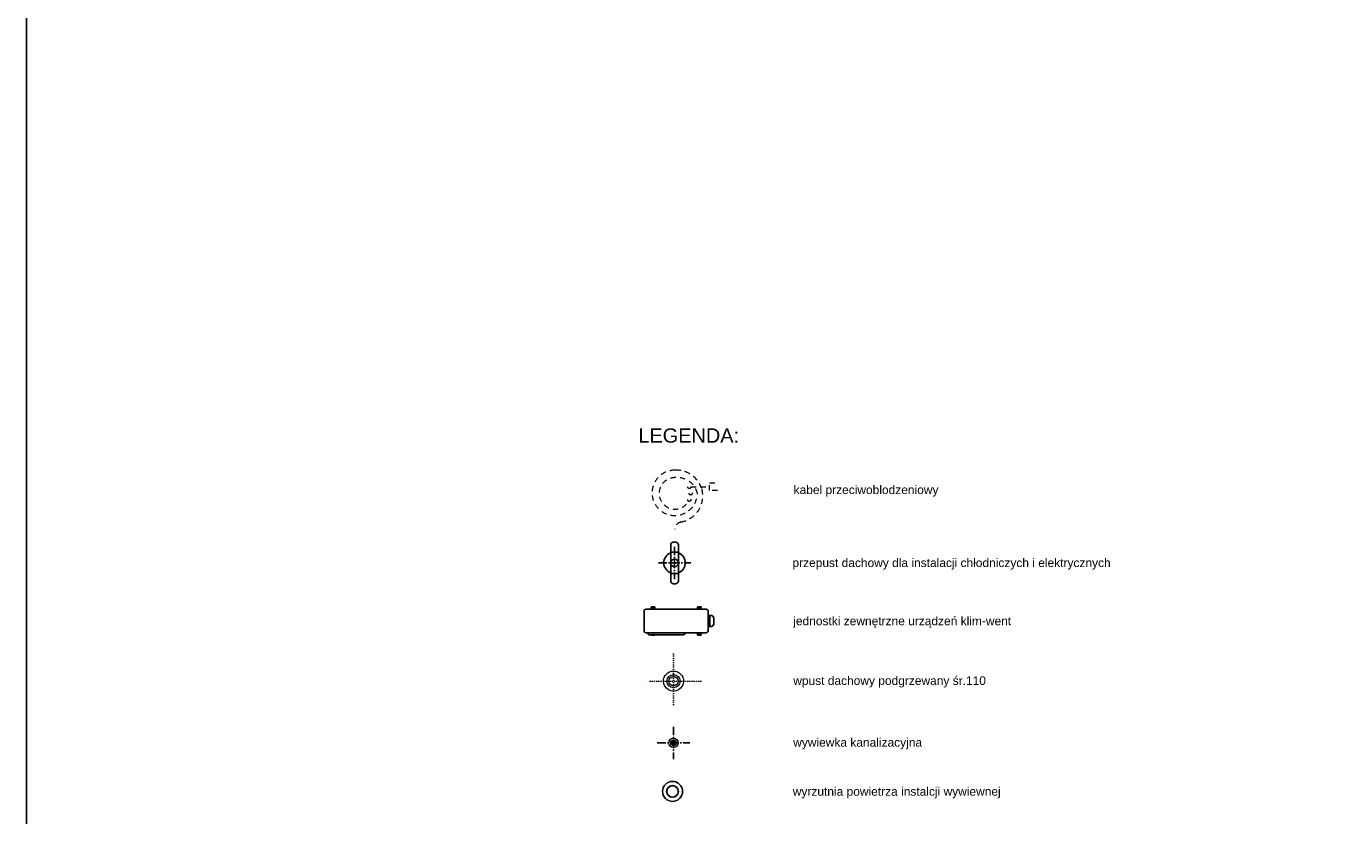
# Model space of a CAD drawing. Header units: centimetres. Extents: x 4120 to 19220, y -7417 to 180.
# Tile 2 of 223: x 4120 to 5970, y -4704 to -3597. Entities that reach past the tile are written whole.
import ezdxf

# ---------------------------------------------------------------- set-up
doc = ezdxf.new("R2010")
doc.units = ezdxf.units.CM
for name, pattern in [('ACAD_ISO07W100', [3, 0, -3]), ('ACAD_ISO10W100', [18, 12, -3, 0, -3]), ('ArcadiaLine12069523096232300848', [20, 10, -10]), ('ArcadiaLine2077533452649863992', [0]), ('JIS_02_0.7', [1.35, 0.75, -0.6])]:
    doc.linetypes.add(name, pattern=pattern)
doc.layers.add('!UWAGI', color=6, linetype='Continuous', plot=False)
doc.layers.add('A_Dach', color=4, linetype='Continuous', lineweight=13)
doc.layers.add('Instalacje elektryczne', color=1, linetype='Continuous', lineweight=20)
doc.layers.add('A_opisy', color=7, linetype='Continuous')
doc.styles.add('GENERATED_STYLE_2', font='arial.ttf')

# ---------------------------------------------------------------- blocks, each defined once
blk = doc.blocks.new('A2')
at = {"color": 8}
for p, q in [((-80, 20), (-80, 16.5)), ((-75, 20), (-80, 20)), ((-80, 20), (-80, 16.5)), ((-75, 20), (-80, 20)), ((-77.5, 19.3), (-77.5, 17.7)), ((-77.5, 19.3), (-77.5, 17.7)), ((-75, 16.5), (-75, 20)), ((-75, 16.5), (-75, 20)), ((-15, 16.5), (-15, 20)), ((-15, 20), (-10, 20)), ((-15, 16.5), (-15, 20)), ((-15, 20), (-10, 20)), ((-12.5, 19.3), (-12.5, 17.7)), ((-12.5, 19.3), (-12.5, 17.7)), ((-10, 20), (-10, 16.5)), ((-10, 20), (-10, 16.5)), ((-78.3, 18.5), (-76.7, 18.5)), ((-78.3, 18.5), (-76.7, 18.5)), ((-11.7, 18.5), (-13.3, 18.5)), ((-11.7, 18.5), (-13.3, 18.5)), ((3.7, 7.9), (0, 7.9)), ((3.7, 7.9), (0, 7.9)), ((2.3, 7.9), (2.3, -7.9)), ((2.3, 7.9), (2.3, -7.9)), ((7.7, 3.9), (7.7, -3.9)), ((7.7, 3.9), (7.7, -3.9)), ((7.7, -2.6), (7.7, 1.8)), ((-84.4, -16.5), (-84.4, -17.6)), ((-84.4, -16.5), (-84.4, -17.6)), ((-78.3, -18.5), (-76.7, -18.5)), ((-78.3, -18.5), (-76.7, -18.5)), ((-77.9, -18.5), (-77.9, -19.6)), ((-77.9, -18.5), (-77.9, -19.6)), ((-77.5, -20.8), (-77.5, -17.7)), ((-77.5, -20.8), (-77.5, -17.7)), ((-77.1, -18.5), (-77.1, -19.6)), ((-77.1, -18.5), (-77.1, -19.6)), ((-32.9, -17.6), (-32.9, -16.5)), ((-32.9, -17.6), (-32.9, -16.5)), ((-15, -16.5), (-15, -20)), ((-15, -16.5), (-15, -20)), ((-11.7, -18.5), (-13.3, -18.5)), ((-11.7, -18.5), (-13.3, -18.5)), ((-12.9, -18.5), (-12.9, -20)), ((-12.9, -18.5), (-12.9, -20)), ((-12.5, -20.8), (-12.5, -17.7)), ((-12.5, -20.8), (-12.5, -17.7)), ((-12.1, -18.5), (-12.1, -20)), ((-12.1, -18.5), (-12.1, -20)), ((-10, -20), (-10, -16.5)), ((-10, -20), (-10, -16.5)), ((3.7, -7.9), (0, -7.9)), ((3.7, -7.9), (0, -7.9)), ((-82.4, -19.6), (-34.9, -19.6)), ((-82.4, -19.6), (-34.9, -19.6)), ((-80, -20), (-80, -19.6)), ((-80, -20), (-80, -19.6)), ((-77.9, -20), (-80, -20)), ((-77.9, -20), (-80, -20)), ((-77.9, -19.6), (-77.9, -20)), ((-77.9, -19.6), (-77.9, -20)), ((-77.1, -19.6), (-77.1, -20)), ((-77.1, -19.6), (-77.1, -20)), ((-75, -20), (-77.1, -20)), ((-75, -20), (-77.1, -20)), ((-75, -19.6), (-75, -20)), ((-75, -19.6), (-75, -20)), ((-15, -20), (-12.9, -20)), ((-15, -20), (-12.9, -20)), ((-12.1, -20), (-10, -20)), ((-12.1, -20), (-10, -20))]:
    blk.add_line(p, q, dxfattribs=at)
for p, q in [((-90, -13.5), (-90, 13.5)), ((-90, -13.5), (-90, 13.5)), ((-87, 16.5), (-3, 16.5)), ((-87, 16.5), (-3, 16.5)), ((0, -13.5), (0, 13.5)), ((0, -13.5), (0, 13.5)), ((-87, -16.5), (-3, -16.5)), ((-87, -16.5), (-3, -16.5))]:
    blk.add_line(p, q)
for centre in [(-77.5, 18.5), (-77.5, 18.5), (-12.5, 18.5), (-12.5, 18.5)]:
    blk.add_circle(centre, 0.4, dxfattribs=at)
for centre, start, end in [((-87, 13.5), 90, 180), ((-87, 13.5), 90, 180), ((-3, 13.5), 0, 90), ((-3, 13.5), 0, 90), ((-87, -13.5), 180, 270), ((-87, -13.5), 180, 270), ((-3, -13.5), 270, 0), ((-3, -13.5), 270, 0)]:
    blk.add_arc(centre, 3, start, end)
for centre, radius, start, end in [((3.7, 3.9), 4, 0, 90), ((3.7, 3.9), 4, 0, 90), ((-82.4, -17.6), 2, 180, 270), ((-82.4, -17.6), 2, 180, 270), ((-77.5, -18.5), 0.4, 0, 180), ((-77.5, -18.5), 0.4, 0, 180), ((-34.9, -17.6), 2, 270, 0), ((-34.9, -17.6), 2, 270, 0), ((-12.5, -18.5), 0.4, 0, 180), ((-12.5, -18.5), 0.4, 0, 180), ((3.7, -3.9), 4, 270, 0), ((3.7, -3.9), 4, 270, 0)]:
    blk.add_arc(centre, radius, start, end, dxfattribs=at)
blk = doc.blocks.new('P1')
at = {"color": 5}
for p, q in [((-5.4, 25.6), (-5.2, 26.6)), ((-5.4, 23.3), (-5.4, 25.6)), ((-5.4, 20.7), (-5.4, 23.3)), ((-5.4, 17.9), (-5.4, 20.7)), ((-5.2, 26.6), (-4.7, 27.5)), ((-4.7, 27.5), (-3.8, 28.3)), ((-3.8, 28.3), (-2.7, 28.9)), ((-2.7, 28.9), (-1.4, 29.3)), ((-1.4, 29.3), (0, 29.4)), ((0, 29.4), (1.4, 29.3)), ((1.4, 29.3), (2.7, 28.9)), ((2.7, 28.9), (3.8, 28.3)), ((3.8, 28.3), (4.7, 27.5)), ((4.7, 27.5), (5.2, 26.6)), ((5.2, 26.6), (5.4, 25.6)), ((5.4, 23.3), (5.4, 25.6)), ((5.4, 20.7), (5.4, 23.3)), ((5.4, 17.9), (5.4, 20.7)), ((-5.4, 15), (-5.4, 17.9)), ((-5.4, 15), (-5.2, 15)), ((-5.4, 15), (-5.4, -15)), ((-5.4, 15), (-5.2, 15)), ((-5.2, 15), (-4.7, 15)), ((-5.2, 15), (-4.7, 15)), ((-4.7, 15), (-3.8, 15)), ((-4.7, 15), (-3.8, 15)), ((-3.8, 15), (-2.7, 15)), ((-3.8, 15), (-2.7, 15)), ((-2.7, 15), (-1.4, 15)), ((-2.7, 15), (-1.4, 15)), ((-1.4, 15), (0, 15)), ((-1.4, 15), (0, 15)), ((0, 15), (1.4, 15)), ((0, 15), (1.4, 15)), ((1.4, 15), (2.7, 15)), ((1.4, 15), (2.7, 15)), ((2.7, 15), (3.8, 15)), ((2.7, 15), (3.8, 15)), ((3.8, 15), (4.7, 15)), ((3.8, 15), (4.7, 15)), ((4.7, 15), (5.2, 15)), ((4.7, 15), (5.2, 15)), ((5.2, 15), (5.4, 15)), ((5.2, 15), (5.4, 15)), ((5.4, 15), (5.4, 17.9)), ((5.4, 15), (5.4, -15)), ((-5.2, -15), (-5.4, -15)), ((-5.4, -15), (-5.4, -17.9)), ((-5.4, -15), (-5.2, -15)), ((-5.4, -17.9), (-5.4, -20.7)), ((-4.7, -15), (-5.2, -15)), ((-5.2, -15), (-4.7, -15)), ((-3.8, -15), (-4.7, -15)), ((-4.7, -15), (-3.8, -15)), ((-2.7, -15), (-3.8, -15)), ((-3.8, -15), (-2.7, -15)), ((-1.4, -15), (-2.7, -15)), ((-2.7, -15), (-1.4, -15)), ((0, -15), (-1.4, -15)), ((-1.4, -15), (0, -15)), ((1.4, -15), (0, -15)), ((0, -15), (1.4, -15)), ((2.7, -15), (1.4, -15)), ((1.4, -15), (2.7, -15)), ((3.8, -15), (2.7, -15)), ((2.7, -15), (3.8, -15)), ((4.7, -15), (3.8, -15)), ((3.8, -15), (4.7, -15)), ((5.2, -15), (4.7, -15)), ((4.7, -15), (5.2, -15)), ((5.4, -15), (5.2, -15)), ((5.2, -15), (5.4, -15)), ((5.4, -15), (5.4, -17.9)), ((5.4, -17.9), (5.4, -20.7)), ((-5.4, -20.7), (-5.4, -23.3)), ((-5.4, -23.3), (-5.4, -25.6)), ((-5.2, -26.6), (-5.4, -25.6)), ((-4.7, -27.5), (-5.2, -26.6)), ((-3.8, -28.3), (-4.7, -27.5)), ((-2.7, -28.9), (-3.8, -28.3)), ((-1.4, -29.3), (-2.7, -28.9)), ((0, -29.4), (-1.4, -29.3)), ((1.4, -29.3), (0, -29.4)), ((2.7, -28.9), (1.4, -29.3)), ((3.8, -28.3), (2.7, -28.9)), ((4.7, -27.5), (3.8, -28.3)), ((5.2, -26.6), (4.7, -27.5)), ((5.4, -25.6), (5.2, -26.6)), ((5.4, -20.7), (5.4, -23.3)), ((5.4, -23.3), (5.4, -25.6))]:
    blk.add_line(p, q, dxfattribs=at)
at = {"color": 5, "linetype": 'ACAD_ISO10W100', "lineweight": 25}
blk.add_line((0, 22.7), (0, -22.7), dxfattribs=at)
at = {"color": 8, "linetype": 'ACAD_ISO10W100', "lineweight": 25}
blk.add_line((-22.7, 0), (22.7, 0), dxfattribs=at)
at = {"color": 5}
blk.add_circle((0, 0), 5.4, dxfattribs=at)
for start, end in [(111.1002, 248.8998), (291.1002, 68.8998)]:
    blk.add_arc((0, 0), 15, start, end, dxfattribs=at)
blk = doc.blocks.new('K1')
h = blk.add_hatch(color=3)
h.dxf.hatch_style = 1
edge = h.paths.add_edge_path()
edge.add_ellipse((0, 0), major_axis=(4.1, 0), ratio=1, start_angle=0, end_angle=360)
at = {"color": 8, "linetype": 'ACAD_ISO10W100', "lineweight": 25}
for p, q in [((0, 22.7), (0, -22.7)), ((-22.7, 0), (22.7, 0))]:
    blk.add_line(p, q, dxfattribs=at)
at = {"color": 3}
for radius in [6.6, 4.1]:
    blk.add_circle((0, 0), radius, dxfattribs=at)
blk = doc.blocks.new('wpust')
at = {"color": 8, "linetype": 'ACAD_ISO07W100', "lineweight": 0}
for p, q in [((0, 38.5), (0, -38.5)), ((38.5, 0), (-38.5, 0))]:
    blk.add_line(p, q, dxfattribs=at)
at = {"color": 7, "extrusion": (0, 0, -1)}
for start_param, end_param in [(3.926991, 7.068583), (0.785398, 3.926991)]:
    blk.add_ellipse((0, 0), major_axis=(10, 10), ratio=1, start_param=start_param, end_param=end_param, dxfattribs=at)
at = {"color": 7}
for major_axis in [(6.53, 6.53), (4.52, 4.52)]:
    blk.add_ellipse((0, 0), major_axis=major_axis, ratio=1, start_param=5.497787, end_param=11.780972, dxfattribs=at)
blk = doc.blocks.new('A$C6513251F')
at = {"color": 3, "linetype": 'ArcadiaLine12069523096232300848', "lineweight": 18}
for p, q in [((1094.2, -277), (1092.9, -279.4)), ((1095.9, -274.8), (1094.2, -277)), ((1098, -273.1), (1095.9, -274.8)), ((1100.5, -271.8), (1098, -273.1)), ((1102.7, -277.2), (1100, -278.9)), ((1102.7, -277.2), (1100, -278.9)), ((1100, -278.9), (1102.7, -277.2)), ((1102.7, -277.2), (1100, -278.9)), ((1102.7, -277.2), (1100, -278.9)), ((1100, -278.9), (1102.7, -277.2)), ((1100, -278.9), (1102.7, -277.2)), ((1100.2, -279.1), (1102.8, -277.3)), ((1103.1, -271), (1100.5, -271.8)), ((1103.8, -277), (1101.8, -277.8)), ((1101.8, -277.8), (1103.8, -277)), ((1105.8, -276.5), (1102.7, -277.2)), ((1105.8, -276.5), (1102.7, -277.2)), ((1102.7, -277.2), (1105.8, -276.5)), ((1105.8, -276.5), (1102.7, -277.2)), ((1105.8, -276.5), (1102.7, -277.2)), ((1102.7, -277.2), (1105.8, -276.5)), ((1102.7, -277.2), (1105.8, -276.5)), ((1102.8, -277.3), (1105.8, -276.7)), ((1105.8, -270.7), (1103.1, -271)), ((1105.8, -276.7), (1103.8, -277)), ((1103.8, -277), (1105.8, -276.7)), ((1105.8, -276.5), (1105.5, -276.5)), ((1105.5, -276.5), (1105.8, -276.5)), ((1105.8, -276.5), (1105.7, -276.6)), ((1108.6, -271), (1105.8, -270.7)), ((1109, -277.2), (1105.8, -276.5)), ((1109, -277.2), (1105.8, -276.5)), ((1105.8, -276.5), (1109, -277.2)), ((1109, -277.2), (1105.8, -276.5)), ((1105.8, -276.5), (1109, -277.2)), ((1105.8, -276.5), (1109, -277.2)), ((1105.8, -276.7), (1108.9, -277.3)), ((1107.9, -277), (1105.8, -276.7)), ((1105.8, -276.7), (1107.9, -277)), ((1109.8, -277.8), (1107.9, -277)), ((1107.9, -277), (1109.8, -277.8)), ((1111.2, -271.8), (1108.6, -271)), ((1108.9, -277.3), (1111.5, -279.1)), ((1111.6, -278.9), (1109, -277.2)), ((1111.6, -278.9), (1109, -277.2)), ((1109, -277.2), (1111.6, -278.9)), ((1111.6, -278.9), (1109, -277.2)), ((1111.6, -278.9), (1109, -277.2)), ((1109, -277.2), (1111.6, -278.9)), ((1109, -277.2), (1111.6, -278.9)), ((1113.6, -273.1), (1111.2, -271.8)), ((1115.7, -274.8), (1113.6, -273.1)), ((1117.5, -277), (1115.7, -274.8)), ((1118.8, -279.4), (1117.5, -277)), ((1092.1, -282), (1091.8, -284.7)), ((1091.8, -284.7), (1092.1, -287.5)), ((1092.9, -279.4), (1092.1, -282)), ((1092.1, -287.5), (1092.9, -290.1)), ((1092.9, -290.1), (1094.2, -292.5)), ((1094.2, -292.5), (1095.9, -294.6)), ((1095.9, -294.6), (1098, -296.4)), ((1098.2, -281.6), (1097.6, -284.7)), ((1098.2, -281.6), (1097.6, -284.7)), ((1097.6, -284.7), (1098.2, -281.6)), ((1098.2, -281.6), (1097.6, -284.7)), ((1098.2, -281.6), (1097.6, -284.7)), ((1098.2, -281.6), (1097.6, -284.7)), ((1097.6, -284.7), (1098.2, -281.6)), ((1097.6, -284.7), (1098.2, -281.6)), ((1097.6, -284.7), (1098.2, -287.9)), ((1097.6, -284.7), (1098.2, -287.9)), ((1098.2, -287.9), (1097.6, -284.7)), ((1097.6, -284.7), (1098.2, -287.9)), ((1097.6, -284.7), (1098.2, -287.9)), ((1097.6, -284.7), (1098.2, -287.9)), ((1098.2, -287.9), (1097.6, -284.7)), ((1098.2, -287.9), (1097.6, -284.7)), ((1097.8, -284.7), (1098.4, -281.7)), ((1098.1, -282.7), (1097.8, -284.7)), ((1097.8, -284.7), (1098.1, -282.7)), ((1098.4, -287.5), (1097.8, -284.7)), ((1097.8, -284.7), (1098.1, -286.8)), ((1098.1, -286.8), (1097.8, -284.7)), ((1098.9, -280.7), (1098.1, -282.7)), ((1098.1, -282.7), (1098.9, -280.7)), ((1098.1, -286.8), (1098.4, -287.5)), ((1098.9, -288.7), (1098.1, -286.8)), ((1100, -278.9), (1098.2, -281.6)), ((1100, -278.9), (1098.2, -281.6)), ((1098.2, -281.6), (1100, -278.9)), ((1100, -278.9), (1098.2, -281.6)), ((1100, -278.9), (1098.2, -281.6)), ((1100, -278.9), (1098.2, -281.6)), ((1098.2, -281.6), (1100, -278.9)), ((1098.2, -281.6), (1100, -278.9)), ((1098.2, -287.9), (1100, -290.5)), ((1098.2, -287.9), (1100, -290.5)), ((1100, -290.5), (1098.2, -287.9)), ((1098.2, -287.9), (1100, -290.5)), ((1098.2, -287.9), (1100, -290.5)), ((1098.2, -287.9), (1100, -290.5)), ((1100, -290.5), (1098.2, -287.9)), ((1100, -290.5), (1098.2, -287.9)), ((1098.4, -281.7), (1100.2, -279.1)), ((1098.4, -287.8), (1098.4, -287.5)), ((1098.4, -287.5), (1098.6, -288.1)), ((1098.6, -288.1), (1098.4, -287.8)), ((1100.2, -290.4), (1098.6, -288.1)), ((1098.6, -288.1), (1098.9, -288.7)), ((1100.2, -279.1), (1098.9, -280.7)), ((1098.9, -280.7), (1100.2, -279.1)), ((1098.9, -288.7), (1100.2, -290.4)), ((1100.2, -290.4), (1098.9, -288.7)), ((1100, -290.5), (1102.7, -292.3)), ((1100, -290.5), (1102.7, -292.3)), ((1102.7, -292.3), (1100, -290.5)), ((1100, -290.5), (1102.7, -292.3)), ((1100, -290.5), (1102.7, -292.3)), ((1100, -290.5), (1102.7, -292.3)), ((1102.7, -292.3), (1100, -290.5)), ((1102.7, -292.3), (1100, -290.5)), ((1101.8, -277.8), (1100.2, -279.1)), ((1100.2, -279.1), (1101.8, -277.8)), ((1102.5, -291.9), (1100.2, -290.4)), ((1100.2, -290.4), (1100.2, -290.4)), ((1100.2, -290.4), (1100.2, -290.4)), ((1100.2, -290.4), (1100.2, -290.4)), ((1100.2, -290.4), (1101.8, -291.7)), ((1101.8, -291.7), (1100.2, -290.4)), ((1101.8, -291.7), (1102.5, -291.9)), ((1103.8, -292.5), (1101.8, -291.7)), ((1102.8, -292.1), (1102.5, -291.9)), ((1102.5, -291.9), (1103.1, -292.2)), ((1102.7, -292.3), (1105.8, -292.9)), ((1102.7, -292.3), (1105.8, -292.9)), ((1105.8, -292.9), (1102.7, -292.3)), ((1102.7, -292.3), (1104.4, -292.6)), ((1102.7, -292.3), (1105.8, -292.9)), ((1102.7, -292.3), (1105.8, -292.9)), ((1105.8, -292.9), (1102.7, -292.3)), ((1105.8, -292.9), (1102.7, -292.3)), ((1103.1, -292.2), (1102.8, -292.1)), ((1105.8, -292.7), (1103.1, -292.2)), ((1103.1, -292.2), (1103.8, -292.5)), ((1103.8, -292.5), (1105.8, -292.7)), ((1105.8, -292.7), (1103.8, -292.5)), ((1105.5, -292.9), (1105.8, -292.9)), ((1105.8, -292.9), (1105.5, -292.9)), ((1105.7, -292.9), (1105.8, -292.9)), ((1108.5, -292.2), (1105.8, -292.7)), ((1105.8, -292.9), (1109, -292.3)), ((1105.8, -292.9), (1109, -292.3)), ((1109, -292.3), (1105.8, -292.9)), ((1105.8, -292.9), (1109, -292.3)), ((1109, -292.3), (1105.8, -292.9)), ((1109, -292.3), (1105.8, -292.9)), ((1105.8, -292.7), (1107.9, -292.5)), ((1107.9, -292.5), (1105.8, -292.7)), ((1109.8, -291.7), (1107.9, -292.5)), ((1107.9, -292.5), (1108.5, -292.2)), ((1108.5, -292.2), (1109.2, -291.9)), ((1108.9, -292.1), (1108.5, -292.2)), ((1109.2, -291.9), (1108.9, -292.1)), ((1109, -292.3), (1111.6, -290.5)), ((1109, -292.3), (1111.6, -290.5)), ((1111.6, -290.5), (1109, -292.3)), ((1109, -292.3), (1111.6, -290.5)), ((1109, -292.3), (1111.6, -290.5)), ((1111.6, -290.5), (1109, -292.3)), ((1111.6, -290.5), (1109, -292.3)), ((1111.5, -290.4), (1109.2, -291.9)), ((1109.2, -291.9), (1109.8, -291.7)), ((1111.5, -279.1), (1109.8, -277.8)), ((1109.8, -277.8), (1111.5, -279.1)), ((1109.8, -291.7), (1111.5, -290.4)), ((1111.5, -290.4), (1109.8, -291.7)), ((1111.5, -279.1), (1113.2, -281.7)), ((1112.8, -280.7), (1111.5, -279.1)), ((1111.5, -279.1), (1112.8, -280.7)), ((1113, -288.1), (1111.5, -290.4)), ((1111.5, -290.4), (1112.8, -288.7)), ((1112.8, -288.7), (1111.5, -290.4)), ((1113.4, -281.6), (1111.6, -278.9)), ((1113.4, -281.6), (1111.6, -278.9)), ((1111.6, -278.9), (1113.4, -281.6)), ((1113.4, -281.6), (1111.6, -278.9)), ((1113.4, -281.6), (1111.6, -278.9)), ((1111.6, -278.9), (1113.4, -281.6)), ((1111.6, -278.9), (1113.4, -281.6)), ((1111.6, -290.5), (1113.4, -287.9)), ((1111.6, -290.5), (1113.4, -287.9)), ((1113.4, -287.9), (1111.6, -290.5)), ((1111.6, -290.5), (1113.4, -287.9)), ((1111.6, -290.5), (1113.4, -287.9)), ((1113.4, -287.9), (1111.6, -290.5)), ((1113.4, -287.9), (1111.6, -290.5)), ((1113.6, -282.7), (1112.8, -280.7)), ((1112.8, -280.7), (1113.6, -282.7)), ((1113.6, -286.8), (1112.8, -288.7)), ((1112.8, -288.7), (1113, -288.1)), ((1113, -288.1), (1113.3, -287.5)), ((1113.2, -287.8), (1113, -288.1)), ((1113.2, -281.7), (1113.8, -284.7)), ((1113.3, -287.5), (1113.2, -287.8)), ((1113.8, -284.7), (1113.3, -287.5)), ((1113.3, -287.5), (1113.6, -286.8)), ((1114, -284.7), (1113.4, -281.6)), ((1114, -284.7), (1113.4, -281.6)), ((1113.4, -281.6), (1114, -284.7)), ((1114, -284.7), (1113.4, -281.6)), ((1114, -284.7), (1113.4, -281.6)), ((1113.4, -281.6), (1114, -284.7)), ((1113.4, -281.6), (1114, -284.7)), ((1113.4, -287.9), (1114, -284.7)), ((1113.4, -287.9), (1114, -284.7)), ((1114, -284.7), (1113.4, -287.9)), ((1113.4, -287.9), (1114, -284.7)), ((1113.4, -287.9), (1114, -284.7)), ((1114, -284.7), (1113.4, -287.9)), ((1114, -284.7), (1113.4, -287.9)), ((1113.8, -284.7), (1113.6, -282.7)), ((1113.6, -282.7), (1113.8, -284.7)), ((1113.6, -286.8), (1113.8, -284.7)), ((1113.8, -284.7), (1113.6, -286.8)), ((1113.6, -296.4), (1115.7, -294.6)), ((1115.7, -294.6), (1117.5, -292.5)), ((1117.5, -292.5), (1118.8, -290.1)), ((1119.6, -282), (1118.8, -279.4)), ((1118.8, -290.1), (1119.6, -287.5)), ((1119.8, -284.7), (1119.6, -282)), ((1119.6, -287.5), (1119.8, -284.7)), ((1098, -296.4), (1100.5, -297.7)), ((1100.5, -297.7), (1103.1, -298.5)), ((1103.1, -298.5), (1105.8, -298.7)), ((1105.8, -298.7), (1108.6, -298.5)), ((1108.6, -298.5), (1111.2, -297.7)), ((1111.2, -297.7), (1113.6, -296.4))]:
    blk.add_line(p, q, dxfattribs=at)
at = {"color": 3, "linetype": 'ArcadiaLine2077533452649863992', "lineweight": 18}
for p, q in [((1092.9, -279.4), (1094.2, -277)), ((1094.2, -277), (1095.9, -274.8)), ((1095.9, -274.8), (1098, -273.1)), ((1098, -273.1), (1100.5, -271.8)), ((1100.5, -271.8), (1103.1, -271)), ((1103.1, -271), (1105.8, -270.7)), ((1105.8, -270.7), (1108.6, -271)), ((1108.6, -271), (1111.2, -271.8)), ((1111.2, -271.8), (1113.6, -273.1)), ((1113.6, -273.1), (1115.7, -274.8)), ((1115.7, -274.8), (1117.5, -277)), ((1117.5, -277), (1118.8, -279.4)), ((1091.8, -284.7), (1092.1, -282)), ((1092.1, -287.5), (1091.8, -284.7)), ((1092.1, -282), (1092.9, -279.4)), ((1092.9, -290.1), (1092.1, -287.5)), ((1094.2, -292.5), (1092.9, -290.1)), ((1095.9, -294.6), (1094.2, -292.5)), ((1098, -296.4), (1095.9, -294.6)), ((1115.7, -294.6), (1113.6, -296.4)), ((1117.5, -292.5), (1115.7, -294.6)), ((1118.8, -290.1), (1117.5, -292.5)), ((1118.8, -279.4), (1119.6, -282)), ((1119.6, -287.5), (1118.8, -290.1)), ((1119.6, -282), (1119.8, -284.7)), ((1119.8, -284.7), (1119.6, -287.5)), ((1100.5, -297.7), (1098, -296.4)), ((1103.1, -298.5), (1100.5, -297.7)), ((1105.8, -298.7), (1103.1, -298.5)), ((1108.6, -298.5), (1105.8, -298.7)), ((1111.2, -297.7), (1108.6, -298.5)), ((1113.6, -296.4), (1111.2, -297.7))]:
    blk.add_line(p, q, dxfattribs=at)

msp = doc.modelspace()

# ---------------------------------------------------------------- linework, layer by layer
at = {"layer": '!UWAGI'}
msp.add_lwpolyline([(19219.7, -7416.68), (4119.7, -7416.68), (4119.7, 180), (19219.7, 180)], close=True, dxfattribs=at)
at = {"layer": 'Instalacje elektryczne', "linetype": 'JIS_02_0.7', "lineweight": 0, "ltscale": 10}
for p, q in [((5051.69, -4242.87), (5077.67, -4242.87)), ((5077.67, -4237.09), (5088.99, -4237.09)), ((5077.67, -4247.96), (5077.67, -4237.09)), ((5088.99, -4247.96), (5077.67, -4247.96))]:
    msp.add_line(p, q, dxfattribs=at)
for centre in [(5049.41, -4242.87), (5051.34, -4251.91), (5049.41, -4260.96)]:
    msp.add_circle(centre, 2.28, dxfattribs=at)
for centre, radius, start, end in [((5028.97, -4251.2), 31.77, 88.93863, 358.96835), ((5029.24, -4251.91), 22.1, 87.28728, 329.94763), ((5031.18, -4257.08), 37.67, 18.79069, 92.46631), ((5032.37, -4259.02), 29.26, 14.20242, 94.08041), ((5030.87, -4255.37), 37.46, 280.32291, 16.1554), ((5039.4, -4302.21), 10.16, 100.32291, 180)]:
    msp.add_arc(centre, radius, start, end, dxfattribs=at)

# ---------------------------------------------------------------- block references
for name, p in [('P1', (5028.69, -4349.46)), ('A2', (5075.91, -4430.89))]:
    msp.add_blockref(name, p)
at = {"layer": 'A_Dach'}
for name, p in [('wpust', (5027.25, -4515.26)), ('K1', (5027.25, -4601.83)), ('A$C6513251F', (3920.06, -4385.2))]:
    msp.add_blockref(name, p, dxfattribs=at)

# ---------------------------------------------------------------- texts
at = {"layer": 'A_opisy', "style": 'GENERATED_STYLE_2'}
for s, height, p in [('LEGENDA:', 20, (4977.96, -4180.76)), ('kabel przeciwoblodzeniowy', 12, (5195.71, -4252.87)), ('przepust dachowy dla instalacji chłodniczych i elektrycznych', 12, (5194.1, -4355.23)), ('jednostki zewnętrzne urządzeń klim-went', 12, (5195.2, -4436.85)), ('wpust dachowy podgrzewany śr.110 ', 12, (5195.2, -4520.57)), ('wywiewka kanalizacyjna', 12, (5195.15, -4607.14)), ('wyrzutnia powietrza instalcji wywiewnej', 12, (5194.55, -4675.98))]:
    msp.add_text(s, height=height, dxfattribs=at).set_placement(p)

doc.saveas('drawing.dxf')
